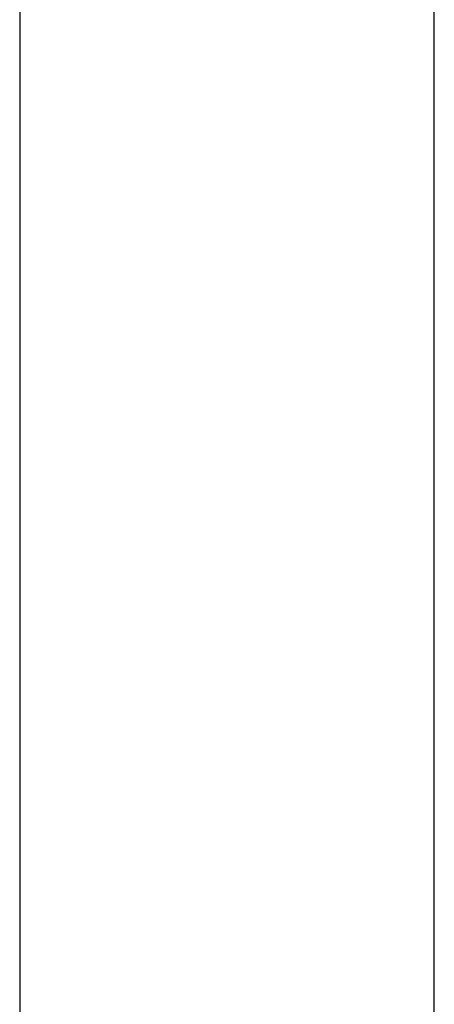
# Model space of a CAD drawing. Header units: metres. Extents: x 391.1 to 427.5, y 12.7 to 28.4.
# Tile 51 of 57: x 407.44 to 407.54, y 26.108 to 26.345. Entities that reach past the tile are written whole.
import ezdxf

# ---------------------------------------------------------------- set-up
doc = ezdxf.new("R2010")
doc.units = ezdxf.units.M
doc.layers.add('A-WALL-____-MCUT', color=7, linetype='Continuous', lineweight=25)
doc.layers.add('A-WALL-____-OTLN', color=7, linetype='Continuous', lineweight=25)

# ---------------------------------------------------------------- blocks, each defined once
blk = doc.blocks.new('Family - Envans P1-155059-04_ELEC_P1')
at = {"layer": 'A-WALL-____-MCUT', "color": 253, "true_color": 0xaaaaaa}
for p, q in [((1.72, 0.1), (0, 0.1)), ((0, 0), (1.72, 0))]:
    blk.add_line(p, q, dxfattribs=at)
at = {"layer": 'A-WALL-____-OTLN', "color": 253, "true_color": 0xaaaaaa}
for p, q in [((1.72, 0.1), (0, 0.1)), ((0, 0), (1.72, 0))]:
    blk.add_line(p, q, dxfattribs=at)
at = {"layer": 'A-WALL-____-OTLN', "color": 253, "lineweight": 18, "true_color": 0xaaaaaa}
blk.add_line((0, 0), (1.72, 0), dxfattribs=at)
blk = doc.blocks.new('LONDR55-XX_ZZ-ARQ-CAA-M3D-Londres55_ifc-1-04_ELEC_P1')
at = {"layer": 'A-WALL-____-OTLN', "color": 253, "lineweight": 18, "true_color": 0xaaaaaa, "rotation": 270}
blk.add_blockref('Family - Envans P1-155059-04_ELEC_P1', (407.43973, 27.64946), dxfattribs=at)

msp = doc.modelspace()

# ---------------------------------------------------------------- block references
at = {"lineweight": 5}
msp.add_blockref('LONDR55-XX_ZZ-ARQ-CAA-M3D-Londres55_ifc-1-04_ELEC_P1', (0, 0), dxfattribs=at)

doc.saveas('drawing.dxf')
